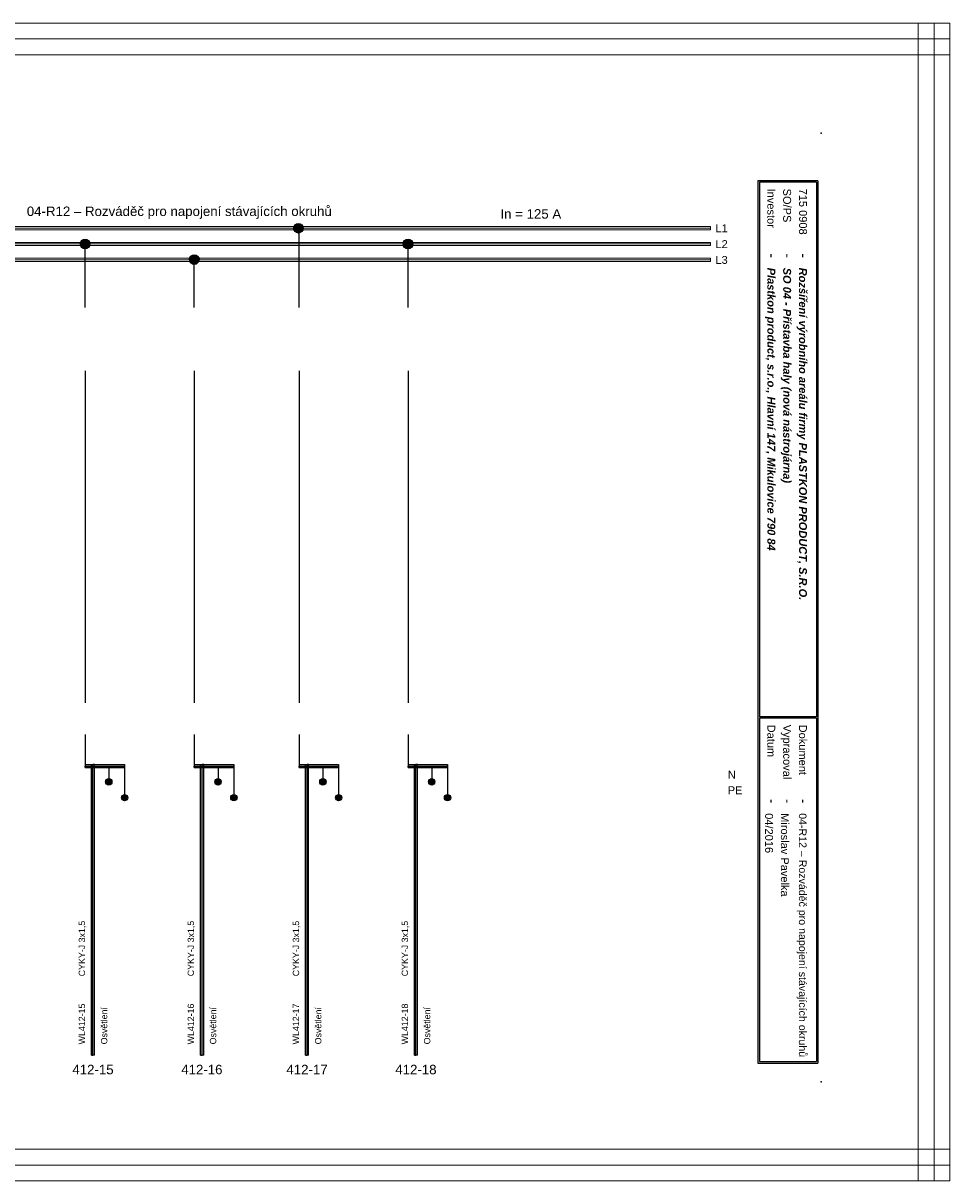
# Model space of a CAD drawing. Extents: x -1152 to 4054, y -4939 to -4246.
# Tile 7 of 19: x 669 to 962, y -4939 to -4573. Entities that reach past the tile are written whole.
import ezdxf
from ezdxf.enums import TextEntityAlignment as Align

# ---------------------------------------------------------------- set-up
doc = ezdxf.new("R2010")
doc.units = 0
doc.header["$MEASUREMENT"] = 0
for name, color, linetype in [('1-KRESBA', 7, 'Continuous'), ('__Bílá', 7, 'Continuous'), ('__Oranžová', 30, 'Continuous'), ('__Rudá 010', 10, 'Continuous'), ('__Vínová 220', 220, 'Continuous'), ('__Zelená', 3, 'Continuous')]:
    doc.layers.add(name, color=color, linetype=linetype)
doc.styles.add('Arial', font='arial.ttf')
doc.styles.add('GENERATED_STYLE_1', font='arial.ttf')

# ---------------------------------------------------------------- blocks, each defined once
blk = doc.blocks.new('V0085A01')
h = blk.add_hatch(color=256)
edge = h.paths.add_edge_path()
edge.add_arc((0, 0), 1, 0, 360)
blk.add_circle((0, 0), 1)
blk = doc.blocks.new('L0001A02')
at = {"linetype": 'Continuous'}
h = blk.add_hatch(color=256, dxfattribs=at)
edge = h.paths.add_edge_path()
edge.add_arc((0, 0), 1.5, 0, 360)
blk.add_circle((0, 0), 1.5)

msp = doc.modelspace()

# ---------------------------------------------------------------- linework, layer by layer
at = {"layer": '1-KRESBA'}
for p, q in [((756.65, -4663.22), (756.65, -4638.39)), ((688.97, -4663.22), (688.97, -4643.11)), ((791.08, -4663.22), (791.08, -4643.11)), ((723.51, -4663.22), (723.51, -4648.22)), ((688.97, -4683.22), (688.97, -4788.22)), ((723.51, -4683.22), (723.51, -4788.22)), ((756.65, -4683.22), (756.65, -4788.22)), ((791.08, -4683.22), (791.08, -4788.22)), ((688.97, -4798.22), (688.97, -4808.22)), ((723.51, -4798.22), (723.51, -4808.22)), ((756.65, -4798.22), (756.65, -4808.22)), ((791.08, -4798.22), (791.08, -4808.22)), ((688.97, -4807.72), (688.97, -4808.22)), ((688.97, -4807.72), (701.47, -4807.72)), ((688.97, -4808.72), (688.97, -4808.22)), ((688.97, -4808.22), (701.47, -4808.22)), ((688.97, -4808.72), (701.47, -4808.72)), ((690.97, -4899.68), (690.97, -4807.72)), ((690.97, -4807.72), (691.47, -4807.72)), ((691.47, -4899.68), (691.47, -4807.72)), ((691.97, -4807.72), (691.47, -4807.72)), ((691.97, -4899.68), (691.97, -4807.72)), ((696.47, -4808.22), (696.47, -4813.22)), ((701.47, -4807.72), (701.47, -4808.22)), ((701.47, -4808.72), (701.47, -4808.22)), ((701.47, -4808.22), (701.47, -4818.22)), ((723.51, -4807.72), (723.51, -4808.22)), ((723.51, -4807.72), (736.01, -4807.72)), ((723.51, -4808.72), (723.51, -4808.22)), ((723.51, -4808.22), (736.01, -4808.22)), ((723.51, -4808.72), (736.01, -4808.72)), ((725.51, -4899.68), (725.51, -4807.72)), ((725.51, -4807.72), (726.01, -4807.72)), ((726.01, -4899.68), (726.01, -4807.72)), ((726.51, -4807.72), (726.01, -4807.72)), ((726.51, -4899.68), (726.51, -4807.72)), ((731.01, -4808.22), (731.01, -4813.22)), ((736.01, -4807.72), (736.01, -4808.22)), ((736.01, -4808.72), (736.01, -4808.22)), ((736.01, -4808.22), (736.01, -4818.22)), ((756.65, -4807.72), (756.65, -4808.22)), ((756.65, -4807.72), (769.15, -4807.72)), ((756.65, -4808.72), (756.65, -4808.22)), ((756.65, -4808.22), (769.15, -4808.22)), ((756.65, -4808.72), (769.15, -4808.72)), ((758.65, -4899.68), (758.65, -4807.72)), ((758.65, -4807.72), (759.15, -4807.72)), ((759.15, -4899.68), (759.15, -4807.72)), ((759.65, -4807.72), (759.15, -4807.72)), ((759.65, -4899.68), (759.65, -4807.72)), ((764.15, -4808.22), (764.15, -4813.22)), ((769.15, -4807.72), (769.15, -4808.22)), ((769.15, -4808.72), (769.15, -4808.22)), ((769.15, -4808.22), (769.15, -4818.22)), ((791.08, -4807.72), (791.08, -4808.22)), ((791.08, -4807.72), (803.58, -4807.72)), ((791.08, -4808.72), (791.08, -4808.22)), ((791.08, -4808.22), (803.58, -4808.22)), ((791.08, -4808.72), (803.58, -4808.72)), ((793.08, -4899.68), (793.08, -4807.72)), ((793.08, -4807.72), (793.58, -4807.72)), ((793.58, -4899.68), (793.58, -4807.72)), ((794.08, -4807.72), (793.58, -4807.72)), ((794.08, -4899.68), (794.08, -4807.72)), ((798.58, -4808.22), (798.58, -4813.22)), ((803.58, -4807.72), (803.58, -4808.22)), ((803.58, -4808.72), (803.58, -4808.22)), ((803.58, -4808.22), (803.58, -4818.22)), ((690.97, -4899.68), (691.47, -4899.68)), ((691.97, -4899.68), (691.47, -4899.68)), ((725.51, -4899.68), (726.01, -4899.68)), ((726.51, -4899.68), (726.01, -4899.68)), ((758.65, -4899.68), (759.15, -4899.68)), ((759.65, -4899.68), (759.15, -4899.68)), ((793.08, -4899.68), (793.58, -4899.68)), ((794.08, -4899.68), (793.58, -4899.68))]:
    msp.add_line(p, q, dxfattribs=at)
at = {"layer": '__Bílá'}
for p, q in [((920.7, -4623.12), (901.7, -4623.12)), ((901.7, -4623.12), (901.7, -4902.12)), ((920.7, -4623.12), (920.7, -4902.12)), ((920.2, -4623.62), (902.2, -4623.62)), ((902.2, -4623.62), (902.2, -4792.62)), ((920.2, -4623.62), (920.2, -4792.62)), ((920.2, -4792.62), (902.2, -4792.62)), ((920.2, -4793.12), (902.2, -4793.12)), ((902.2, -4793.12), (902.2, -4901.62)), ((920.2, -4793.12), (920.2, -4901.62)), ((902.2, -4901.62), (920.2, -4901.62)), ((901.7, -4902.12), (920.7, -4902.12))]:
    msp.add_line(p, q, dxfattribs=at)
for p in [(921.7, -4608.12), (921.7, -4908.12)]:
    msp.add_point(p, dxfattribs=at)
at = {"layer": '__Oranžová', "lineweight": 0}
for p, q in [((531.7, -4637.62), (886.7, -4637.62)), ((531.7, -4638.12), (886.7, -4638.12)), ((886.7, -4637.62), (886.7, -4638.12)), ((886.7, -4638.62), (886.7, -4638.12)), ((531.7, -4638.62), (886.7, -4638.62)), ((531.7, -4642.62), (886.7, -4642.62)), ((531.7, -4643.12), (886.7, -4643.12)), ((531.7, -4643.62), (886.7, -4643.62)), ((886.7, -4642.62), (886.7, -4643.12)), ((886.7, -4643.62), (886.7, -4643.12)), ((531.7, -4647.62), (886.7, -4647.62)), ((531.7, -4648.12), (886.7, -4648.12)), ((531.7, -4648.62), (886.7, -4648.62)), ((886.7, -4647.62), (886.7, -4648.12)), ((886.7, -4648.62), (886.7, -4648.12))]:
    msp.add_line(p, q, dxfattribs=at)
at = {"layer": '__Vínová 220', "lineweight": 0}
for p, q in [((465.99, -4573.3), (962.39, -4573.3)), ((952.39, -4939.38), (952.39, -4573.3)), ((952.39, -4573.3), (957.39, -4573.3)), ((957.39, -4939.38), (957.39, -4573.3)), ((962.39, -4573.3), (957.39, -4573.3)), ((962.39, -4573.3), (962.39, -4578.3)), ((962.39, -4939.38), (962.39, -4573.3)), ((465.99, -4578.3), (962.39, -4578.3)), ((962.39, -4583.3), (962.39, -4578.3)), ((465.99, -4583.3), (962.39, -4583.3)), ((465.99, -4929.38), (962.39, -4929.38)), ((962.39, -4929.38), (962.39, -4934.38)), ((465.99, -4934.38), (962.39, -4934.38)), ((962.39, -4939.38), (962.39, -4934.38)), ((465.99, -4939.38), (962.39, -4939.38)), ((952.39, -4939.38), (957.39, -4939.38)), ((962.39, -4939.38), (957.39, -4939.38))]:
    msp.add_line(p, q, dxfattribs=at)

# ---------------------------------------------------------------- block references
at = {"color": 250, "linetype": 'Continuous'}
for p in [(696.47, -4813.22), (731.01, -4813.22), (764.15, -4813.22), (798.58, -4813.22), (701.47, -4818.22), (736.01, -4818.22), (769.15, -4818.22), (803.58, -4818.22)]:
    msp.add_blockref('V0085A01', p, dxfattribs=at)
at = {"layer": '1-KRESBA'}
for p in [(756.42, -4638.16), (688.97, -4643.13), (791.08, -4643.13), (723.51, -4648.08)]:
    msp.add_blockref('L0001A02', p, dxfattribs=at)

# ---------------------------------------------------------------- texts
at = {"layer": '1-KRESBA', "color": 4, "linetype": 'Continuous', "style": 'Arial'}
msp.add_text('In = 125 A', height=3, dxfattribs=at).set_placement((820.3, -4635.12))
at = {"layer": '__Bílá', "style": 'Arial'}
for s, height, p in [('Investor', 2.5, (904.7, -4625.62)), ('SO/PS', 2.5, (909.7, -4625.62)), ('-', 3, (904.7, -4646.12)), ('-', 3, (909.7, -4646.12)), ('-', 3, (914.7, -4646.12)), ('Datum', 2.5, (904.7, -4795.12)), ('Vypracoval', 2.5, (909.7, -4795.12)), ('Dokument', 2.5, (914.7, -4795.12)), ('-', 3, (904.7, -4818.62)), ('-', 3, (909.7, -4818.62)), ('-', 3, (914.7, -4818.62))]:
    msp.add_text(s, height=height, rotation=270, dxfattribs=at).set_placement(p)
at = {"layer": '__Bílá', "insert": (670.55, -4635.19), "char_height": 3, "attachment_point": 7, "style": 'Arial'}
msp.add_mtext('04-R12 – Rozváděč pro napojení stávajících okruhů\\P', dxfattribs=at)
at = {"layer": '__Oranžová', "lineweight": 0, "style": 'Arial'}
for s, p in [('L1', (888.28, -4639.43)), ('L2', (888.28, -4644.43)), ('L3', (888.28, -4649.43))]:
    msp.add_text(s, height=2.5, dxfattribs=at).set_placement(p)
at = {"layer": '__Rudá 010', "style": 'Arial'}
for s, p in [('CYKY-J 3x1,5', (688.97, -4874.69)), ('CYKY-J 3x1,5', (723.4, -4874.69)), ('CYKY-J 3x1,5', (756.65, -4874.69)), ('CYKY-J 3x1,5', (791.08, -4874.69)), ('WL412-15', (688.97, -4896.22)), ('WL412-16', (723.4, -4896.22)), ('WL412-17', (756.65, -4896.22)), ('WL412-18', (791.08, -4896.22))]:
    msp.add_text(s, height=2, rotation=90, dxfattribs=at).set_placement(p)
at = {"layer": '__Rudá 010', "style": 'GENERATED_STYLE_1'}
for s, p in [('412-15', (691.47, -4905.68)), ('412-16', (725.9, -4905.68)), ('412-17', (759.15, -4905.68)), ('412-18', (793.58, -4905.68))]:
    msp.add_text(s, height=3, dxfattribs=at).set_placement(p, align=Align.CENTER)
at = {"layer": '__Rudá 010', "char_height": 2, "width": 62.8406, "attachment_point": 1, "rotation": 90, "style": 'Arial'}
for insert in [(694, -4896.22), (728.43, -4896.22), (761.68, -4896.22), (796.11, -4896.22)]:
    msp.add_mtext('Osvětlení', dxfattribs=dict(at, insert=insert))
at = {"layer": '__Vínová 220', "char_height": 2.5, "attachment_point": 7, "rotation": 270, "style": 'Arial'}
for s, insert in [('715 0908\\P', (914.7, -4625.62)), ('{\\fArial|b1|i1|c238|p34;Plastkon product, s.r.o., Hlavní 147, Mikulovice 790 84}', (903.95, -4650.62)), ('{\\fArial|b1|i1|c238|p34;SO 04 - Přístavba haly (nová nástrojárna)}', (908.95, -4650.62)), ('{\\fArial|b1|i1|c238|p34;Rozšíření výrobního areálu firmy PLASTKON PRODUCT, S.R.O.}', (913.95, -4650.62)), ('04/2016\\P', (903.95, -4823.12)), ('Miroslav Pavelka', (908.95, -4823.12)), ('{\\H2.4;04-R12 – Rozváděč pro napojení stávajících okruhů}\\P', (913.95, -4823.12))]:
    msp.add_mtext(s, dxfattribs=dict(at, insert=insert))
at = {"layer": '__Zelená', "color": 4, "linetype": 'Continuous', "style": 'Arial'}
msp.add_text('N', height=2.5, dxfattribs=at).set_placement((892.18, -4812.17))
at = {"layer": '__Zelená', "linetype": 'Continuous', "style": 'Arial'}
msp.add_text('PE', height=2.5, dxfattribs=at).set_placement((892.18, -4817.12))

doc.saveas('drawing.dxf')
